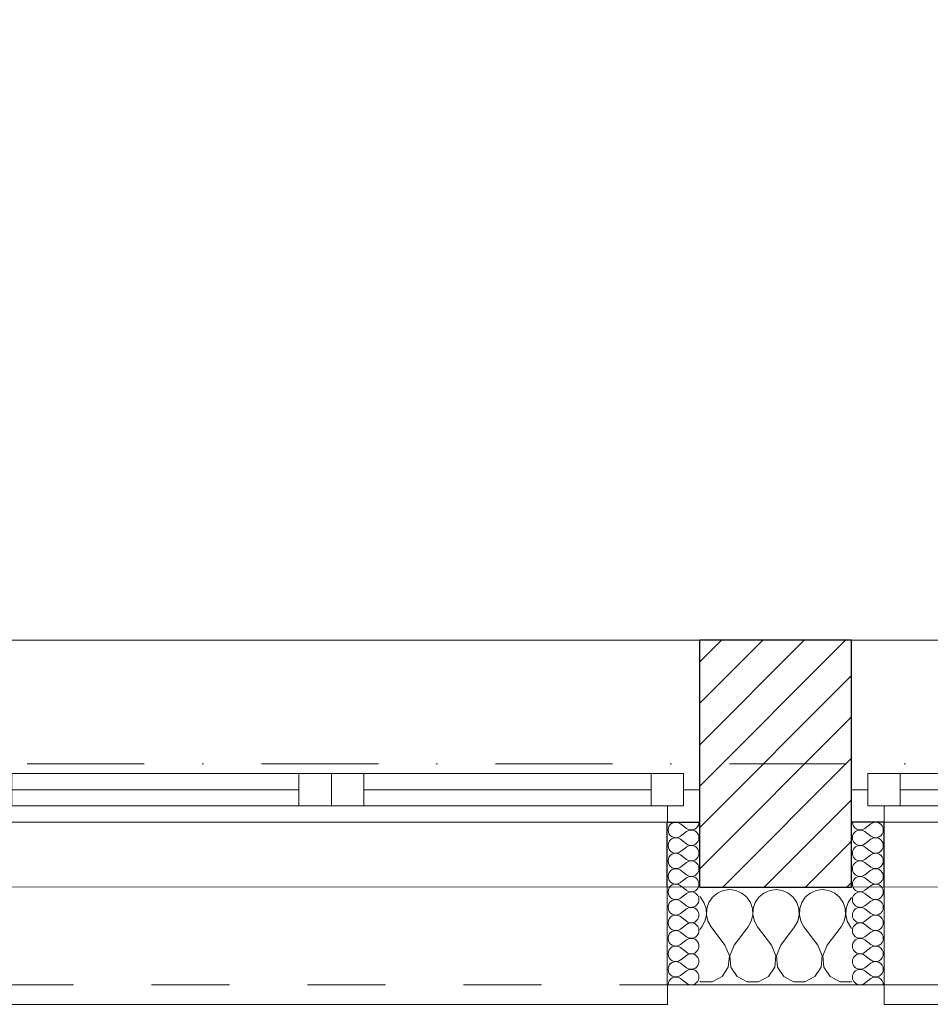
# Model space of a CAD drawing. Header units: millimetres. Extents: x 172139 to 266886, y 98118 to 138225.
# Tile 37 of 123: x 205265 to 206666, y 106825 to 108339. Entities that reach past the tile are written whole.
import ezdxf

# ---------------------------------------------------------------- set-up
doc = ezdxf.new("R2010")
doc.units = ezdxf.units.MM
doc.header["$MEASUREMENT"] = 0
doc.linetypes.add('Kropki i Kreski', pattern=[360, 180, -90, 0, -90])
doc.linetypes.add('Przerywana', pattern=[240, 120, -120])
for name, color, linetype in [('Konstrukcja - Siatki mod', 7, 'Continuous'), ('KR_INW', 7, 'Continuous'), ('NAPIS_SODON', 7, 'Continuous'), ('Okna ArchiCADa', 7, 'Continuous')]:
    doc.layers.add(name, color=color, linetype=linetype)
doc.layers.add('Konstrukcja - Siatki mod_Nr_pióra__48', color=7, linetype='Continuous', lineweight=15, true_color=0xa80f02)
doc.layers.add('KR_INW_Nr_pióra__102', color=7, linetype='Continuous', lineweight=5, true_color=0xcccccc)
for name, color, linetype, lineweight in [('KR_INW_Nr_pióra__101', 252, 'Continuous', 5), ('KR_INW_Nr_pióra__27', 7, 'Continuous', 25), ('KR_INW_Nr_pióra__47', 7, 'Continuous', 15), ('NAPIS_SODON_Nr_pióra__1', 7, 'Continuous', 13), ('Okna ArchiCADa_Nr_pióra__1', 7, 'Continuous', 13), ('Okna ArchiCADa_Nr_pióra__27', 7, 'Continuous', 25)]:
    doc.layers.add(name, color=color, linetype=linetype, lineweight=lineweight)

# ---------------------------------------------------------------- blocks, each defined once
blk = doc.blocks.new('Strop_1', base_point=(179225, 121523.3))
at = {"layer": 'NAPIS_SODON_Nr_pióra__1', "linetype": 'Continuous', "flags": 128}
blk.add_lwpolyline([(179225, 121523.3), (179225.9, 107003.8), (250898.3, 107008.3), (250897.4, 121527.8)], close=True, dxfattribs=at)
blk = doc.blocks.new('*X156')
at = {"layer": 'KR_INW_Nr_pióra__102', "linetype": 'Continuous'}
for p, q in [((206338.4, 106996.2), (206330.8, 106989.9)), ((206347.4, 107000.2), (206338.4, 106996.2)), ((206357.1, 107001.6), (206347.4, 107000.2)), ((206366.9, 107000.2), (206357.1, 107001.6)), ((206375.9, 106996.2), (206366.9, 107000.2)), ((206383.5, 106989.9), (206375.9, 106996.2)), ((206409.8, 106996.2), (206402.2, 106989.9)), ((206418.8, 107000.2), (206409.8, 106996.2)), ((206428.6, 107001.6), (206418.8, 107000.2)), ((206438.3, 107000.2), (206428.6, 107001.6)), ((206447.3, 106996.2), (206438.3, 107000.2)), ((206454.9, 106989.9), (206447.3, 106996.2)), ((206481.2, 106996.2), (206473.6, 106989.9)), ((206490.2, 107000.2), (206481.2, 106996.2)), ((206500, 107001.6), (206490.2, 107000.2)), ((206509.8, 107000.2), (206500, 107001.6)), ((206518.8, 106996.2), (206509.8, 107000.2)), ((206526.4, 106989.9), (206518.8, 106996.2)), ((206312.1, 106989.9), (206311.2, 106990.7)), ((206317.7, 106981.8), (206312.1, 106989.9)), ((206320.8, 106972.5), (206317.7, 106981.8)), ((206325.2, 106981.8), (206322.1, 106972.5)), ((206330.8, 106989.9), (206325.2, 106981.8)), ((206389.1, 106981.8), (206383.5, 106989.9)), ((206392.2, 106972.5), (206389.1, 106981.8)), ((206396.6, 106981.8), (206393.5, 106972.5)), ((206402.2, 106989.9), (206396.6, 106981.8)), ((206460.5, 106981.8), (206454.9, 106989.9)), ((206463.7, 106972.5), (206460.5, 106981.8)), ((206468.1, 106981.8), (206464.9, 106972.5)), ((206473.6, 106989.9), (206468.1, 106981.8)), ((206531.9, 106981.8), (206526.4, 106989.9)), ((206535.1, 106972.5), (206531.9, 106981.8)), ((206539.5, 106981.8), (206536.3, 106972.5)), ((206544.8, 106989.5), (206539.5, 106981.8)), ((206319.1, 106953.1), (206321.3, 106962.6)), ((206321.3, 106962.6), (206320.8, 106972.5)), ((206322.1, 106972.5), (206321.6, 106962.6)), ((206321.6, 106962.6), (206323.8, 106953.1)), ((206390.5, 106953.1), (206392.7, 106962.6)), ((206392.7, 106962.6), (206392.2, 106972.5)), ((206393.5, 106972.5), (206393, 106962.6)), ((206393, 106962.6), (206395.2, 106953.1)), ((206461.9, 106953.1), (206464.1, 106962.6)), ((206464.1, 106962.6), (206463.7, 106972.5)), ((206464.9, 106972.5), (206464.4, 106962.6)), ((206464.4, 106962.6), (206466.7, 106953.1)), ((206533.3, 106953.1), (206535.6, 106962.6)), ((206535.6, 106962.6), (206535.1, 106972.5)), ((206536.3, 106972.5), (206535.9, 106962.6)), ((206535.9, 106962.6), (206538.1, 106953.1)), ((206314.3, 106944.4), (206319.1, 106953.1)), ((206323.8, 106953.1), (206328.6, 106944.4)), ((206385.7, 106944.4), (206390.5, 106953.1)), ((206395.2, 106953.1), (206400, 106944.4)), ((206457.1, 106944.4), (206461.9, 106953.1)), ((206466.7, 106953.1), (206471.4, 106944.4)), ((206528.6, 106944.4), (206533.3, 106953.1)), ((206538.1, 106953.1), (206542.9, 106944.4)), ((206311.2, 106940.3), (206314.3, 106944.4)), ((206350, 106915.9), (206328.6, 106944.4)), ((206364.3, 106915.9), (206385.7, 106944.4)), ((206421.4, 106915.9), (206400, 106944.4)), ((206435.7, 106915.9), (206457.1, 106944.4)), ((206492.9, 106915.9), (206471.4, 106944.4)), ((206507.1, 106915.9), (206528.6, 106944.4)), ((206544.8, 106941.9), (206542.9, 106944.4)), ((206356.7, 106899.8), (206350, 106915.9)), ((206364.3, 106915.9), (206357.6, 106899.8)), ((206428.2, 106899.8), (206421.4, 106915.9)), ((206435.7, 106915.9), (206429, 106899.8)), ((206499.6, 106899.8), (206492.9, 106915.9)), ((206507.1, 106915.9), (206500.4, 106899.8)), ((206355.1, 106882.5), (206356.7, 106899.8)), ((206357.6, 106899.8), (206359.2, 106882.5)), ((206426.5, 106882.5), (206428.2, 106899.8)), ((206429, 106899.8), (206430.6, 106882.5)), ((206497.9, 106882.5), (206499.6, 106899.8)), ((206500.4, 106899.8), (206502.1, 106882.5)), ((206345.5, 106868), (206355.1, 106882.5)), ((206359.2, 106882.5), (206368.8, 106868)), ((206416.9, 106868), (206426.5, 106882.5)), ((206430.6, 106882.5), (206440.3, 106868)), ((206488.3, 106868), (206497.9, 106882.5)), ((206502.1, 106882.5), (206511.7, 106868)), ((206311.2, 106860.6), (206312.7, 106859.8)), ((206312.7, 106859.8), (206330.1, 106859.8)), ((206330.1, 106859.8), (206345.5, 106868)), ((206368.8, 106868), (206384.2, 106859.8)), ((206384.2, 106859.8), (206401.6, 106859.8)), ((206401.6, 106859.8), (206416.9, 106868)), ((206440.3, 106868), (206455.6, 106859.8)), ((206455.6, 106859.8), (206473, 106859.8)), ((206473, 106859.8), (206488.3, 106868)), ((206511.7, 106868), (206527, 106859.8)), ((206527, 106859.8), (206544.4, 106859.8)), ((206544.4, 106859.8), (206544.8, 106860))]:
    blk.add_line(p, q, dxfattribs=at)
blk = doc.blocks.new('*X191')
at = {"layer": 'KR_INW_Nr_pióra__102', "linetype": 'Continuous'}
for p, q in [((206291, 107095.6), (206281.5, 107102.8)), ((206291, 107090.9), (206281.5, 107083.7)), ((206291, 107071.8), (206281.5, 107079)), ((206291, 107067), (206281.5, 107059.9)), ((206291, 107048), (206281.5, 107055.1)), ((206291, 107043.2), (206281.5, 107036.1)), ((206291, 107024.2), (206281.5, 107031.3)), ((206291, 107019.4), (206281.5, 107012.3)), ((206291, 107000.4), (206281.5, 107007.5)), ((206291, 106995.6), (206281.5, 106988.5)), ((206291, 106976.6), (206281.5, 106983.7)), ((206291, 106971.8), (206281.5, 106964.7)), ((206291, 106952.8), (206281.5, 106959.9)), ((206291, 106948), (206281.5, 106940.9)), ((206291, 106929), (206281.5, 106936.1)), ((206291, 106924.2), (206281.5, 106917)), ((206291, 106905.1), (206281.5, 106912.3)), ((206291, 106900.4), (206281.5, 106893.2)), ((206291, 106881.3), (206281.5, 106888.5)), ((206291, 106876.6), (206281.5, 106869.4)), ((206291, 106857.5), (206281.5, 106864.7))]:
    blk.add_line(p, q, dxfattribs=at)
for centre, start, end in [((206274.3, 107093.2), 53.1301, 180), ((206298.1, 107105.1), 233.1301, 0), ((206274.3, 107093.2), 180, 306.8699), ((206298.1, 107081.3), 233.1301, 126.8699), ((206274.3, 107069.4), 53.1301, 180), ((206274.3, 107069.4), 180, 306.8699), ((206298.1, 107057.5), 233.1301, 126.8699), ((206274.3, 107045.6), 53.1301, 180), ((206274.3, 107045.6), 180, 306.8699), ((206298.1, 107033.7), 233.1301, 126.8699), ((206274.3, 107021.8), 53.1301, 180), ((206274.3, 107021.8), 180, 306.8699), ((206298.1, 107009.9), 233.1301, 126.8699), ((206274.3, 106998), 53.1301, 180), ((206274.3, 106998), 180, 306.8699), ((206298.1, 106986.1), 233.1301, 126.8699), ((206274.3, 106974.2), 53.1301, 180), ((206274.3, 106974.2), 180, 306.8699), ((206274.3, 106950.4), 53.1301, 180), ((206298.1, 106962.3), 233.1301, 126.8699), ((206274.3, 106950.4), 180, 306.8699), ((206298.1, 106938.5), 233.1301, 126.8699), ((206274.3, 106926.6), 53.1301, 180), ((206274.3, 106926.6), 180, 306.8699), ((206298.1, 106914.7), 233.1301, 126.8699), ((206274.3, 106902.8), 53.1301, 180), ((206274.3, 106902.8), 180, 306.8699), ((206298.1, 106890.9), 233.1301, 126.8699), ((206274.3, 106879), 53.1301, 180), ((206274.3, 106879), 180, 306.8699), ((206298.1, 106867), 233.1301, 126.8699), ((206274.3, 106855.1), 53.1301, 180)]:
    blk.add_arc(centre, 11.9, start, end, dxfattribs=at)
blk = doc.blocks.new('*X192')
at = {"layer": 'KR_INW_Nr_pióra__102', "linetype": 'Continuous'}
for p, q in [((206565, 107095.6), (206574.5, 107102.8)), ((206565, 107090.9), (206574.5, 107083.7)), ((206565, 107071.8), (206574.5, 107079)), ((206565, 107067), (206574.5, 107059.9)), ((206565, 107048), (206574.5, 107055.1)), ((206565, 107043.2), (206574.5, 107036.1)), ((206565, 107024.2), (206574.5, 107031.3)), ((206565, 107019.4), (206574.5, 107012.3)), ((206565, 107000.4), (206574.5, 107007.5)), ((206565, 106995.6), (206574.5, 106988.5)), ((206565, 106976.6), (206574.5, 106983.7)), ((206565, 106971.8), (206574.5, 106964.7)), ((206565, 106952.8), (206574.5, 106959.9)), ((206565, 106948), (206574.5, 106940.9)), ((206565, 106929), (206574.5, 106936.1)), ((206565, 106924.2), (206574.5, 106917)), ((206565, 106905.1), (206574.5, 106912.3)), ((206565, 106900.4), (206574.5, 106893.2)), ((206565, 106881.3), (206574.5, 106888.5)), ((206565, 106876.6), (206574.5, 106869.4)), ((206565, 106857.5), (206574.5, 106864.7))]:
    blk.add_line(p, q, dxfattribs=at)
for centre, start, end in [((206557.9, 107105.1), 180, 306.8699), ((206581.7, 107093.2), 0, 126.8699), ((206557.9, 107081.3), 53.1301, 306.8699), ((206581.7, 107093.2), 233.1301, 0), ((206557.9, 107057.5), 53.1301, 306.8699), ((206581.7, 107069.4), 0, 126.8699), ((206581.7, 107069.4), 233.1301, 0), ((206581.7, 107045.6), 0, 126.8699), ((206557.9, 107033.7), 53.1301, 306.8699), ((206581.7, 107045.6), 233.1301, 0), ((206557.9, 107009.9), 53.1301, 306.8699), ((206581.7, 107021.8), 0, 126.8699), ((206581.7, 107021.8), 233.1301, 0), ((206581.7, 106998), 0, 126.8699), ((206557.9, 106986.1), 53.1301, 306.8699), ((206581.7, 106998), 233.1301, 0), ((206581.7, 106974.2), 0, 126.8699), ((206557.9, 106962.3), 53.1301, 306.8699), ((206581.7, 106974.2), 233.1301, 0), ((206581.7, 106950.4), 0, 126.8699), ((206557.9, 106938.5), 53.1301, 306.8699), ((206581.7, 106950.4), 233.1301, 0), ((206581.7, 106926.6), 0, 126.8699), ((206557.9, 106914.7), 53.1301, 306.8699), ((206581.7, 106926.6), 233.1301, 0), ((206557.9, 106890.9), 53.1301, 306.8699), ((206581.7, 106902.8), 0, 126.8699), ((206581.7, 106902.8), 233.1301, 0), ((206581.7, 106879), 0, 126.8699), ((206557.9, 106867), 53.1301, 306.8699), ((206581.7, 106879), 233.1301, 0), ((206581.7, 106855.1), 0, 126.8699)]:
    blk.add_arc(centre, 11.9, start, end, dxfattribs=at)
blk = doc.blocks.new('Okno dwuskrzydłowe 19_5')
at = {"layer": 'Okna ArchiCADa_Nr_pióra__1', "linetype": 'Continuous'}
for p, q in [((-566.8, 230), (566.8, 230)), ((-541.8, 25), (-491.8, 25)), ((-541.8, -25), (-541.8, 25)), ((-491.8, 25), (-50, 25)), ((-491.8, 25), (-491.8, -25)), ((-491.8, 25), (-50, 25)), ((-50, -25), (-50, 25)), ((-50, 25), (0, 25)), ((0, 25), (0, -25)), ((0, 25), (50, 25)), ((0, -25), (0, 25)), ((50, 25), (491.8, 25)), ((50, 25), (50, -25)), ((50, 25), (491.8, 25)), ((491.8, -25), (491.8, 25)), ((491.8, 25), (541.8, 25)), ((541.8, 25), (541.8, -25)), ((-566.8, 0), (-541.8, 0)), ((-541.8, 0), (-541.8, -25)), ((-491.8, 0), (-50, 0)), ((50, 0), (491.8, 0)), ((541.8, -25), (541.8, 0)), ((541.8, 0), (566.8, 0)), ((-541.8, -25), (-516.8, -25)), ((-491.8, -25), (-541.8, -25)), ((-516.8, -25), (-516.8, -50)), ((-50, -25), (-491.8, -25)), ((0, -25), (-50, -25)), ((50, -25), (0, -25)), ((491.8, -25), (50, -25)), ((541.8, -25), (491.8, -25)), ((516.8, -50), (516.8, -25)), ((516.8, -25), (541.8, -25)), ((-516.8, -50), (-566.8, -50)), ((0, -50), (-516.8, -50)), ((516.8, -50), (0, -50)), ((566.8, -50), (516.8, -50)), ((-516.8, -300), (-516.8, -330)), ((516.8, -330), (516.8, -300)), ((-516.8, -330), (516.8, -330))]:
    blk.add_line(p, q, dxfattribs=at)
at = {"layer": 'Okna ArchiCADa_Nr_pióra__1', "linetype": 'Przerywana'}
blk.add_line((-516.8, -300), (516.8, -300), dxfattribs=at)
at = {"layer": 'Okna ArchiCADa_Nr_pióra__27', "linetype": 'Continuous'}
for p, q in [((-566.8, -50), (-566.8, 0)), ((566.8, -50), (566.8, 0)), ((-516.8, -50), (-566.8, -50)), ((516.8, -50), (566.8, -50))]:
    blk.add_line(p, q, dxfattribs=at)
blk = doc.blocks.new('Ściana_3', base_point=(179075.1, 106855.1))
at = {"layer": 'KR_INW_Nr_pióra__101', "linetype": 'Continuous'}
h = blk.add_hatch(dxfattribs=at)
h.set_pattern_fill('Cegła_licówka', color=256, style=0, pattern_type=2)
h.set_pattern_definition([(45, (0, 0), (-31.819804, 31.819804), [])])
h.paths.add_polyline_path([(206311.2, 107155.1), (206311.2, 107105.1), (206311.2, 107005.1), (206544.8, 107005.1), (206544.8, 107105.1), (206544.8, 107155.1), (206544.8, 107385.1), (206311.2, 107385.1)])
at = {"layer": 'KR_INW_Nr_pióra__27', "linetype": 'Continuous'}
for p, q in [((206311.2, 107155.1), (206311.2, 107385.1)), ((206544.8, 107155.1), (206544.8, 107385.1)), ((206311.2, 107105.1), (206311.2, 107155.1)), ((206544.8, 107105.1), (206544.8, 107155.1)), ((206261.2, 107005.1), (206261.2, 107105.1)), ((206261.2, 107105.1), (206311.2, 107105.1)), ((206311.2, 107005.1), (206311.2, 107105.1)), ((206544.8, 107005.1), (206544.8, 107105.1)), ((206594.8, 107105.1), (206544.8, 107105.1)), ((206594.8, 107005.1), (206594.8, 107105.1)), ((206311.2, 107005.1), (206544.8, 107005.1))]:
    blk.add_line(p, q, dxfattribs=at)
at = {"layer": 'KR_INW_Nr_pióra__27', "linetype": 'Continuous', "flags": 128}
blk.add_lwpolyline([(206544.8, 107385.1), (206311.2, 107385.1)], dxfattribs=at)
at = {"layer": 'KR_INW_Nr_pióra__47', "linetype": 'Continuous'}
for p, q in [((206311.2, 107105.1), (206261.2, 107105.1)), ((206261.2, 107105.1), (206261.2, 106855.1)), ((206544.8, 107105.1), (206594.8, 107105.1)), ((206594.8, 107105.1), (206594.8, 106855.1)), ((206261.2, 106855.1), (206261.2, 107005.1)), ((206594.8, 106855.1), (206594.8, 107005.1)), ((206311.2, 106855.1), (206261.2, 106855.1)), ((206544.8, 106855.1), (206594.8, 106855.1))]:
    blk.add_line(p, q, dxfattribs=at)
at = {"layer": 'KR_INW_Nr_pióra__47', "linetype": 'Continuous', "flags": 128}
blk.add_lwpolyline([(206311.2, 106855.1), (206544.8, 106855.1)], dxfattribs=at)
at = {"layer": 'KR_INW'}
for name in ['*X191', '*X192', '*X156']:
    blk.add_blockref(name, (0, 0), dxfattribs=at)
at = {"layer": 'Okna ArchiCADa', "color": 21, "linetype": 'Continuous', "lineweight": 13, "true_color": 0xff9955, "zscale": 1000}
for p in [(205744.5, 107155.1), (207111.5, 107155.1)]:
    blk.add_blockref('Okno dwuskrzydłowe 19_5', p, dxfattribs=at)
blk = doc.blocks.new('Standardowy znacznik siatki_10')
at = {"layer": 'Konstrukcja - Siatki mod_Nr_pióra__48', "linetype": 'Kropki i Kreski'}
blk.add_line((1000, 0), (72912, 0), dxfattribs=at)

msp = doc.modelspace()

# ---------------------------------------------------------------- block references
at = {"layer": 'Konstrukcja - Siatki mod', "color": 8, "linetype": 'Continuous', "lineweight": 13, "zscale": 1000}
msp.add_blockref('Standardowy znacznik siatki_10', (177989.3, 107195.1), dxfattribs=at)
at = {"layer": 'KR_INW'}
msp.add_blockref('Ściana_3', (179075.1, 106855.1), dxfattribs=at)
at = {"layer": 'NAPIS_SODON', "linetype": 'Continuous'}
msp.add_blockref('Strop_1', (179225, 121523.3), dxfattribs=at)

doc.saveas('drawing.dxf')
